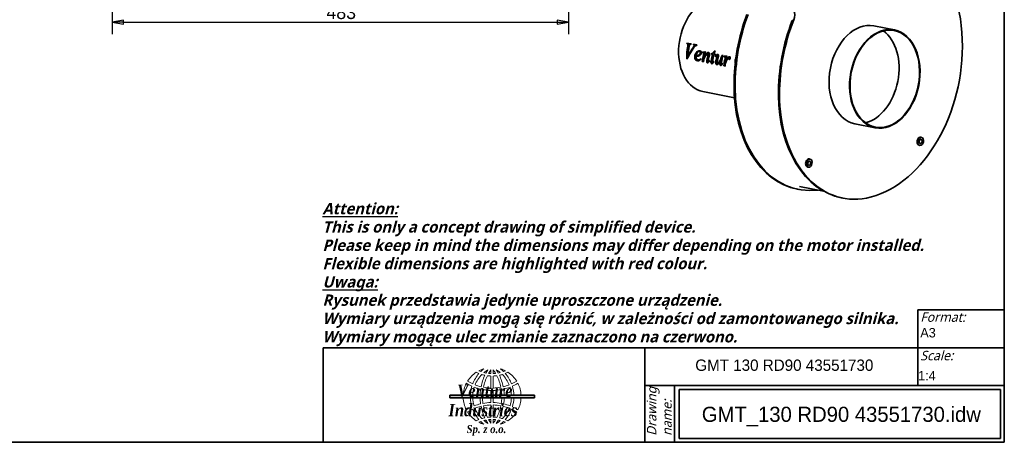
# Model space of a CAD drawing. Header units: millimetres. Extents: x 66 to 1660, y 20 to 1168.
# Tile 5 of 6: x 619 to 1660, y 20 to 467. Entities that reach past the tile are written whole.
import ezdxf

# ---------------------------------------------------------------- set-up
doc = ezdxf.new("R2010")
doc.units = ezdxf.units.MM
doc.header["$LTSCALE"] = 4
for name, color, linetype, lineweight, true_color in [('Krawędzie widoczne(ISO)', 7, 'Continuous', 35, 0x262659), ('Kreskowanie', 7, 'Continuous', 9, 0x1e1e47), ('Symbole(ISO)', 7, 'Continuous', 25, 0x262659), ('Szkic(ISO)', 7, 'Continuous', 35, 0x262659), ('Wymiary(ISO)', 7, 'Continuous', 25, 0x262659)]:
    doc.layers.add(name, color=color, linetype=linetype, lineweight=lineweight, true_color=true_color)
doc.styles.add('1_5', font='txt')
doc.styles.add('Aktualny-ISO', font='arial.ttf')
doc.styles.add('STANDARDDużyTekst', font='txt')
doc.styles.add('Styl tekstu107', font='txt')
doc.styles.add('Styl tekstu118', font='txt')
doc.styles.add('Styl tekstu93', font='txt')
doc.styles.add('STYLE1', font='romai___.ttf', dxfattribs={"width": 1.1})
doc.dimstyles.new('X.XXX mała tolerancja', dxfattribs={"dimscale": 4, "dimtxt": 3.5, "dimasz": 3, "dimexe": 3.175, "dimexo": 0, "dimgap": 0.762, "dimtad": 1, "dimtoh": 1, "dimdec": 1, "dimrnd": 1e-08, "dimtxsty": 'STANDARDDużyTekst', "dimblk": 'Filled-2', "dimcen": 0.09, "dimdle": 10, "dimclrd": 256, "dimclre": 256, "dimclrt": 7, "dimadec": 1, "dimazin": 2, "dimtfac": 0.714286, "dimtdec": 3, "dimtmove": 0, "dimatfit": 3, "dimfxl": 1, "dimtolj": 1, "dimlwd": 25, "dimlwe": 25, "dimarcsym": 0})

# ---------------------------------------------------------------- blocks, each defined once
blk = doc.blocks.new('Ramki Ramka A3')
at = {"layer": 'Szkic(ISO)'}
for p, q in [((415, 292), (415, 5)), ((415, 5), (25, 5))]:
    blk.add_line(p, q, dxfattribs=at)
blk = doc.blocks.new('Tabelki rysunkowe Venture Industries Eng.')
at = {"layer": 'Kreskowanie', "true_color": 0x262659}
blk.add_hatch(color=179, dxfattribs=at).paths.add_polyline_path([(58.27, 28.29), (80.62, 28.29), (80.62, 28.93), (58.27, 28.93)])
at = {"layer": 'Szkic(ISO)'}
for p, q in [((204.78, 79.69), (204.78, 73.44)), ((204.78, 51.5), (181.97, 51.5)), ((181.97, 41.5), (181.97, 51.5)), ((204.78, 41.5), (204.78, 51.5)), ((24.77, 17.37), (24.77, 41.5)), ((24.77, 41.5), (24.77, 17.37)), ((24.77, 16.5), (24.77, 41.5)), ((109.77, 41.5), (24.77, 41.5)), ((109.77, 41.5), (109.77, 16.5)), ((109.77, 41.5), (204.78, 41.5)), ((181.97, 41.5), (181.97, 31.5)), ((204.78, 41.5), (204.78, 16.5)), ((109.77, 31.5), (204.78, 31.5)), ((117.62, 31.5), (117.62, 16.5)), ((58.27, 28.93), (58.27, 28.29)), ((58.27, 28.93), (80.62, 28.93)), ((80.62, 28.93), (80.62, 28.29)), ((118.87, 30.5), (203.78, 30.5)), ((118.87, 30.5), (118.87, 17.5)), ((203.78, 30.5), (203.78, 17.5)), ((58.27, 28.29), (80.62, 28.29)), ((204.78, 16.5), (24.77, 16.5)), ((203.78, 17.5), (118.87, 17.5))]:
    blk.add_line(p, q, dxfattribs=at)
at = {"layer": 'Szkic(ISO)', "linetype": 'Continuous', "lineweight": 18}
for p, q in [((69.13, 35.64), (69.13, 34.68)), ((69.13, 34.04), (69.13, 30.84)), ((69.77, 35.64), (69.77, 34.68)), ((69.77, 34.04), (69.77, 30.84)), ((69.13, 30.2), (69.13, 28.93)), ((69.77, 30.2), (69.77, 28.93)), ((69.13, 28.29), (69.13, 27.02)), ((69.13, 26.38), (69.13, 23.18)), ((69.77, 28.29), (69.77, 27.02)), ((69.77, 26.38), (69.77, 23.18)), ((69.13, 22.54), (69.13, 21.58)), ((69.77, 22.54), (69.77, 21.58))]:
    blk.add_line(p, q, dxfattribs=at)
for centre, radius, start, end in [((69.45, 28.61), 7.66, 123.064, 147.9863), ((73.07, 28.61), 9.37, 139.3253, 159.1213), ((72.64, 28.61), 8.3, 135.3863, 158.2323), ((69.45, 43.27), 9.24, 243.0925, 247.8395), ((69.45, 28.61), 7.66, 106.6644, 117.2822), ((69.45, 43.27), 8.6, 245.8924, 249.4485), ((73.07, 28.61), 9.37, 128.3884, 135.1285), ((79.39, 28.61), 13.13, 154.6397, 168.6669), ((69.45, 43.27), 9.24, 252.8985, 257.9585), ((79.07, 28.61), 12.18, 153.1177, 168.4164), ((72.64, 28.61), 8.3, 121.2034, 130.2254), ((69.45, 43.27), 8.6, 255.3964, 259.0826), ((79.39, 28.61), 13.13, 147.2722, 151.751), ((69.45, 43.27), 9.24, 262.2949, 268.0193), ((79.07, 28.61), 12.18, 144.7294, 149.8855), ((69.45, 43.27), 8.6, 263.9195, 267.8722), ((59.83, 28.61), 12.18, 30.1145, 35.2706), ((69.45, 43.27), 8.6, 272.1278, 276.0805), ((69.45, 43.27), 9.24, 271.9807, 277.7051), ((59.51, 28.61), 13.13, 28.249, 32.7278), ((66.26, 28.61), 8.3, 49.7746, 58.7966), ((59.83, 28.61), 12.18, 11.5836, 26.8823), ((69.45, 43.27), 8.6, 280.9174, 284.6036), ((69.45, 43.27), 9.24, 282.0415, 287.1015), ((59.51, 28.61), 13.13, 11.3331, 25.3603), ((65.83, 28.61), 9.37, 44.8715, 51.6116), ((69.45, 28.61), 7.66, 62.7178, 73.3356), ((66.26, 28.61), 8.3, 21.7677, 44.6137), ((69.45, 43.27), 8.6, 290.5515, 294.1076), ((69.45, 43.27), 9.24, 292.1605, 296.9075), ((65.83, 28.61), 9.37, 20.8787, 40.6747), ((69.45, 28.61), 7.66, 32.0137, 56.936), ((69.45, 28.61), 7.66, 152.7648, 177.612), ((69.45, 43.27), 13.07, 238.5794, 245.8835), ((69.45, 43.27), 12.43, 238.487, 245.6156), ((73.07, 28.61), 9.37, 163.0456, 178.0464), ((69.45, 43.27), 12.43, 248.6945, 256.3348), ((69.45, 43.27), 12.43, 283.6652, 291.3055), ((69.45, 43.27), 12.43, 294.3844, 301.513), ((69.45, 43.27), 13.07, 294.1165, 301.4206), ((65.83, 28.61), 9.37, 1.9536, 16.9544), ((69.45, 28.61), 7.66, 2.388, 27.2352), ((72.64, 28.61), 8.3, 162.6427, 177.7958), ((69.45, 43.27), 13.07, 248.7797, 256.5171), ((79.39, 28.61), 13.13, 171.4586, 178.6069), ((79.07, 28.61), 12.18, 171.422, 178.4973), ((69.45, 43.27), 13.07, 259.3378, 268.6001), ((69.45, 43.27), 12.43, 259.3079, 268.5282), ((69.45, 43.27), 12.43, 271.4718, 280.6921), ((69.45, 43.27), 13.07, 271.3999, 280.6622), ((59.83, 28.61), 12.18, 1.5027, 8.578), ((69.45, 43.27), 13.07, 283.4829, 291.2203), ((59.51, 28.61), 13.13, 1.3931, 8.5414), ((66.26, 28.61), 8.3, 2.2042, 17.3573), ((69.45, 28.61), 7.66, 182.388, 207.2352), ((73.07, 28.61), 9.37, 181.9536, 196.9544), ((72.64, 28.61), 8.3, 182.2042, 197.3573), ((69.45, 13.95), 13.07, 103.4829, 111.2203), ((69.45, 13.95), 12.43, 103.6652, 111.3055), ((79.39, 28.61), 13.13, 181.3931, 188.5414), ((79.39, 28.61), 13.13, 191.3331, 205.3603), ((79.07, 28.61), 12.18, 181.5027, 188.578), ((69.45, 13.95), 13.07, 91.3999, 100.6622), ((69.45, 13.95), 12.43, 91.4718, 100.6921), ((79.07, 28.61), 12.18, 191.5836, 206.8823), ((69.45, 13.95), 13.07, 79.3378, 88.6001), ((69.45, 13.95), 12.43, 79.3079, 88.5282), ((59.83, 28.61), 12.18, 333.1177, 348.4164), ((59.51, 28.61), 13.13, 334.6397, 348.6669), ((59.83, 28.61), 12.18, 351.422, 358.4973), ((69.45, 13.95), 12.43, 68.6945, 76.3348), ((59.51, 28.61), 13.13, 351.4586, 358.6069), ((69.45, 13.95), 13.07, 68.7797, 76.5171), ((66.26, 28.61), 8.3, 342.6427, 357.7958), ((65.83, 28.61), 9.37, 343.0456, 358.0464), ((69.45, 28.61), 7.66, 332.7648, 357.612), ((69.45, 13.95), 13.07, 114.1165, 121.4206), ((69.45, 13.95), 12.43, 114.3844, 121.513), ((69.45, 28.61), 7.66, 212.0137, 236.936), ((73.07, 28.61), 9.37, 200.8787, 220.6747), ((72.64, 28.61), 8.3, 201.7677, 224.6137), ((66.26, 28.61), 8.3, 315.3863, 338.2323), ((65.83, 28.61), 9.37, 319.3253, 339.1213), ((69.45, 28.61), 7.66, 303.064, 327.9863), ((69.45, 13.95), 12.43, 58.487, 65.6156), ((69.45, 13.95), 13.07, 58.5794, 65.8835), ((69.45, 13.95), 9.24, 112.1605, 116.9075), ((69.45, 13.95), 8.6, 110.5515, 114.1076), ((69.45, 28.61), 7.66, 242.7178, 253.3356), ((73.07, 28.61), 9.37, 224.8715, 231.6116), ((69.45, 13.95), 9.24, 102.0415, 107.1015), ((69.45, 13.95), 8.6, 100.9174, 104.6036), ((72.64, 28.61), 8.3, 229.7746, 238.7966), ((79.39, 28.61), 13.13, 208.249, 212.7278), ((69.45, 13.95), 9.24, 91.9807, 97.7051), ((69.45, 13.95), 8.6, 92.1278, 96.0805), ((79.07, 28.61), 12.18, 210.1145, 215.2706), ((69.45, 13.95), 9.24, 82.2949, 88.0193), ((69.45, 13.95), 8.6, 83.9195, 87.8722), ((59.83, 28.61), 12.18, 324.7294, 329.8855), ((59.51, 28.61), 13.13, 327.2722, 331.751), ((66.26, 28.61), 8.3, 301.2034, 310.2254), ((69.45, 13.95), 8.6, 75.3964, 79.0826), ((69.45, 13.95), 9.24, 72.8985, 77.9585), ((65.83, 28.61), 9.37, 308.3884, 315.1285), ((69.45, 28.61), 7.66, 286.6644, 297.2822), ((69.45, 13.95), 8.6, 65.8924, 69.4485), ((69.45, 13.95), 9.24, 63.0925, 67.8395)]:
    blk.add_arc(centre, radius, start, end, dxfattribs=at)
at = {"layer": 'Symbole(ISO)', "color": 7, "char_height": 2.5, "width": 13.548, "attachment_point": 1, "style": 'Aktualny-ISO'}
for s, insert in [('\\fTrebuchet MS|b0|i1;\\H2.5000;Format:', (182.58, 50.87)), ('\\fTrebuchet MS|b0|i1;\\H2.5000;Scale:', (182.58, 40.69))]:
    blk.add_mtext(s, dxfattribs=dict(at, insert=insert))
at = {"layer": 'Symbole(ISO)', "color": 7, "char_height": 3.2982, "attachment_point": 7, "style": 'STYLE1'}
for s, insert in [('\\fGaramond|b1|i1;\\W1.00;\\H3.2982;Venture', (60.22, 28.4)), ('\\fGaramond|b1|i1;\\W1.00;\\H3.2982;Industries', (57.9, 23.32))]:
    blk.add_mtext(s, dxfattribs=dict(at, insert=insert))
at = {"layer": 'Symbole(ISO)', "color": 7, "insert": (110.36, 18.22), "char_height": 2.5, "width": 16.2038, "attachment_point": 1, "rotation": 90, "line_spacing_factor": 0.968047, "style": '1_5'}
blk.add_mtext('\\fTrebuchet MS|b0|i1;\\H2.5000;Drawing name:', dxfattribs=at)
at = {"layer": 'Symbole(ISO)', "color": 7, "insert": (62.71, 21.08), "char_height": 2.1357, "width": 12.9156, "attachment_point": 1}
blk.add_mtext('\\fGaramond|b1|i1;\\H2.1357;Sp. z o.o.', dxfattribs=at)
at = {"layer": 'Symbole(ISO)', "color": 7}
for tag, p, height, style in [('Rozmiar_arkusza_001', (182.58, 44.24), 2.5, 'Styl tekstu107'), ('Dodatkowy_Opis:_001', (123.12, 35.4), 3, 'Styl tekstu93'), ('Podziałka:_001', (182.01, 32.89), 2.5, 'Styl tekstu107'), ('NAZWA_PLIKU_001', (124.85, 21.91), 4, 'Styl tekstu118')]:
    blk.add_attdef(tag, p, '', height=height, dxfattribs=dict(at, style=style))
blk = doc.blocks.new('Filled-2')
at = {"color": 0}
for p, q in [((0, 0), (-1, 0.167)), ((-1, 0.167), (-1, -0.167)), ((-1, 0), (0, 0)), ((-1, -0.167), (0, 0))]:
    blk.add_line(p, q, dxfattribs=at)
at = {"color": 0, "flags": 128}
blk.add_lwpolyline([(-1, -0.167), (0, 0), (-1, 0.167), (-1, -0.167)], dxfattribs=at)
at = {"color": 0}
blk.add_solid([(-1, -0.167), (0, 0), (-1, 0.167), (-1, -0.167)], dxfattribs=at)
blk = doc.blocks.new('*D17')
at = {"layer": 'Defpoints', "color": 0, "linetype": 'Continuous', "transparency": 16777216}
for p in [(717, 856), (1199.5, 743.5), (1199.5, 464.5)]:
    blk.add_point(p, dxfattribs=at)
at = {"layer": 'Wymiary(ISO)', "color": 179, "linetype": 'Continuous', "lineweight": 25, "true_color": 0x262658, "transparency": 16777216}
for p, q in [((717, 856), (717, 451.8)), ((1199.5, 743.5), (1199.5, 451.8)), ((729, 464.5), (1187.5, 464.5))]:
    blk.add_line(p, q, dxfattribs=at)
at = {"layer": 'Wymiary(ISO)', "color": 179, "linetype": 'Continuous', "lineweight": 25, "true_color": 0x262658, "transparency": 16777216, "xscale": 12, "yscale": 12, "zscale": 12, "rotation": 180}
blk.add_blockref('Filled-2', (717, 464.5), dxfattribs=at)
at = {"layer": 'Wymiary(ISO)', "color": 179, "linetype": 'Continuous', "lineweight": 25, "true_color": 0x262658, "transparency": 16777216, "xscale": 12, "yscale": 12, "zscale": 12}
blk.add_blockref('Filled-2', (1199.5, 464.5), dxfattribs=at)
at = {"layer": 'Wymiary(ISO)', "color": 7, "linetype": 'Continuous', "lineweight": 25, "transparency": 16777216, "insert": (943.6, 481.8), "char_height": 14, "attachment_point": 1, "style": 'STANDARDDużyTekst'}
blk.add_mtext('\\A1;483', dxfattribs=at)

msp = doc.modelspace()

# ---------------------------------------------------------------- linework, layer by layer
at = {"layer": 'Krawędzie widoczne(ISO)'}
for p, q in [((1436.48, 466.35), (1435.98, 466.38)), ((1436.45, 466.29), (1435.98, 466.38)), ((1522.12, 460.44), (1543.8, 456.2)), ((1324.68, 441.94), (1324.36, 442)), ((1324.82, 441.95), (1324.36, 442)), ((1324.51, 442.42), (1329.17, 441.51)), ((1325.14, 441.89), (1324.82, 441.95)), ((1331.83, 440.58), (1331.37, 440.63)), ((1331.54, 441.05), (1335.08, 440.36)), ((1332.44, 438.92), (1331.98, 438.95)), ((1326.38, 429.42), (1325.91, 429.3)), ((1334.76, 428.6), (1334.29, 428.49)), ((1341.72, 432.37), (1341.25, 432.33)), ((1343.4, 427.81), (1342.93, 427.72)), ((1344.1, 432.95), (1344.25, 432.96)), ((1350.87, 430.72), (1350.4, 430.68)), ((1351.73, 430.42), (1350.4, 430.68)), ((1350.98, 431.18), (1350.51, 431.15)), ((1352.2, 430.46), (1350.87, 430.72)), ((1352.2, 430.46), (1351.73, 430.42)), ((1353.59, 430.19), (1353.12, 430.15)), ((1354.35, 429.91), (1353.12, 430.15)), ((1353.35, 430.9), (1354.55, 430.66)), ((1354.39, 430.03), (1353.59, 430.19)), ((1353.98, 434.15), (1354.36, 434.08)), ((1355.05, 428.38), (1354.58, 428.32)), ((1356.66, 430.13), (1356.19, 430.1)), ((1361.66, 428.38), (1361.19, 428.34)), ((1361.45, 429.31), (1362.77, 429.06)), ((1364.5, 428), (1364.03, 427.97)), ((1365.57, 427.71), (1365.1, 427.67)), ((1324.78, 425.78), (1324.35, 425.62)), ((1324.67, 425.56), (1324.35, 425.62)), ((1341.2, 422.95), (1340.73, 422.78)), ((1342.03, 422.52), (1340.73, 422.78)), ((1342.06, 422.78), (1341.2, 422.95)), ((1347.79, 422.7), (1347.32, 422.55)), ((1352.47, 421.88), (1352, 421.72)), ((1360.73, 424.52), (1360.26, 424.43)), ((1363.99, 418.49), (1363.52, 418.33)), ((1364.85, 418.07), (1363.52, 418.33)), ((1364.88, 418.32), (1363.99, 418.49)), ((1366.03, 422.97), (1365.55, 422.87)), ((1369.23, 425.94), (1368.76, 425.89)), ((1341.54, 391.1), (1374.84, 384.6)), ((1375.08, 384.55), (1375.08, 384.55)), ((1501.92, 357.06), (1523.61, 352.82)), ((1570.82, 334.14), (1570.11, 334.28)), ((1572.48, 342.64), (1571.78, 342.78)), ((1454.63, 319.62), (1453.93, 319.76)), ((1452.97, 311.12), (1452.26, 311.26)), ((1441.37, 287.74), (1441.61, 287.7)), ((1442.55, 287.51), (1441.61, 287.7)), ((1469.01, 285.74), (1443.57, 290.71)), ((1489.01, 278.44), (1488.28, 278.58)), ((1489.22, 278.4), (1489.45, 278.35))]:
    msp.add_line(p, q, dxfattribs=at)
for centre, major_axis, start_param, end_param in [((1507.31, 417.63), (29.4, 150.49), 4.9869491, 6.5577455), ((1351.13, 440.17), (-9.59, -49.07), 3.603608, 6.2831853), ((1431.41, 470.81), (1.92, 9.81), 4.4504398, 6.5577455), ((1481.38, 418.48), (-29.01, -148.53), 4.4765205, 4.9860947), ((1482.56, 418.25), (-29.01, -148.53), 4.4771885, 4.9964617), ((1528.28, 409.31), (-29.01, -148.53), 4.4564438, 4.9964617), ((1529.46, 409.08), (29.01, 148.53), 1.3088472, 1.844502), ((1528.76, 409.22), (-29.01, -148.53), 4.4504398, 4.4564438), ((1512.02, 408.75), (-10.1, -51.69), 3.1415927, 6.2831853), ((1512.02, 408.75), (-9.97, -51.04), 0.3113522, 2.8302404), ((1514.38, 419.01), (-27.48, -140.67), 0.2745602, 1.8453565), ((1466.29, 415.33), (-24.92, -127.59), 4.9843934, 6.2831853), ((1467.47, 415.1), (-24.92, -127.59), 4.9964617, 6.5101274), ((1513.2, 406.17), (-24.92, -127.59), 4.9964617, 6.2831853), ((1514.38, 405.94), (-24.92, -127.59), 4.9843934, 6.5577455), ((1570.95, 338.53), (-0.83, -4.25), 3.1415926, 6.2831853), ((1453.09, 315.51), (-0.83, -4.25), 3.1415926, 6.2831853), ((1466.53, 415.29), (-24.92, -127.59), 6.2831754, 6.2831853)]:
    msp.add_ellipse(centre, major_axis=major_axis, ratio=0.6934853, start_param=start_param, end_param=end_param, dxfattribs=at)
for centre, major_axis in [((1533.7, 404.51), (-10.1, -51.69)), ((1533.7, 404.51), (9.97, 51.04)), ((1571.65, 338.39), (0.83, 4.25)), ((1571.65, 338.39), (0.42, 2.16)), ((1453.8, 315.37), (0.83, 4.25)), ((1453.8, 315.37), (0.42, 2.16))]:
    msp.add_ellipse(centre, major_axis=major_axis, ratio=0.6934853, dxfattribs=at)
for points in [[(1324.35, 425.62), (1324.27, 429.98), (1324.65, 434.5), (1325.47, 439.02)], [(1324.36, 442), (1324.41, 442.14), (1324.46, 442.28), (1324.51, 442.42)], [(1324.82, 425.85), (1324.75, 430.13), (1325.12, 434.57), (1325.93, 439.01)], [(1324.82, 441.95), (1324.87, 442.08), (1324.91, 442.21), (1324.96, 442.34)], [(1325.47, 439.02), (1325.59, 439.71), (1325.67, 440.18), (1325.7, 440.42)], [(1327.03, 438.96), (1326.42, 435.73), (1326.05, 432.49), (1325.91, 429.3)], [(1325.91, 429.3), (1327.36, 431.89), (1329, 434.52), (1330.82, 437.15)], [(1325.93, 439.01), (1326.05, 439.69), (1326.14, 440.15), (1326.17, 440.39)], [(1326.38, 429.42), (1327.83, 431.97), (1329.47, 434.56), (1331.28, 437.15)], [(1327.39, 440.45), (1327.31, 440.28), (1327.18, 439.79), (1327.03, 438.96)], [(1328.66, 441.14), (1328.78, 441.13), (1328.9, 441.12), (1329.02, 441.1)], [(1329.17, 441.51), (1329.12, 441.37), (1329.06, 441.23), (1329.01, 441.09)], [(1330.82, 437.15), (1331.41, 438), (1331.81, 438.6), (1331.98, 438.95)], [(1331.28, 437.15), (1331.87, 437.99), (1332.27, 438.58), (1332.44, 438.92)], [(1331.37, 440.63), (1331.43, 440.77), (1331.48, 440.91), (1331.54, 441.05)], [(1331.83, 440.58), (1331.88, 440.71), (1331.94, 440.84), (1331.99, 440.96)], [(1331.98, 438.95), (1332.1, 439.18), (1332.17, 439.39), (1332.19, 439.58)], [(1332.44, 438.92), (1332.56, 439.15), (1332.63, 439.36), (1332.65, 439.55)], [(1334.92, 439.93), (1334.63, 439.95), (1334.4, 439.92), (1334.22, 439.84)], [(1335.08, 440.36), (1335.02, 440.22), (1334.97, 440.08), (1334.92, 439.93)], [(1331.34, 436.75), (1328.73, 432.97), (1326.51, 429.19), (1324.67, 425.56)], [(1334.29, 428.49), (1334.26, 428.09), (1334.26, 427.77), (1334.27, 427.5)], [(1337.06, 428.72), (1336.4, 428.52), (1335.48, 428.44), (1334.29, 428.49)], [(1334.34, 429.06), (1335.22, 429.02), (1335.93, 429.12), (1336.48, 429.34)], [(1336.94, 428.68), (1336.36, 428.59), (1335.63, 428.56), (1334.76, 428.6)], [(1336.36, 429.25), (1336.19, 429.22), (1336.03, 429.19), (1335.86, 429.16)], [(1336.36, 429.25), (1336.57, 429.3), (1336.77, 429.36), (1336.95, 429.43)], [(1339.34, 430.2), (1338.81, 429.51), (1338.05, 429.01), (1337.06, 428.72)], [(1337.58, 433.6), (1337.74, 433.61), (1337.89, 433.62), (1338.05, 433.63)], [(1338.4, 433.61), (1338.28, 433.64), (1338.16, 433.64), (1338.05, 433.63)], [(1340, 432.01), (1339.96, 431.33), (1339.75, 430.73), (1339.34, 430.2)], [(1340.73, 422.78), (1341.04, 425.14), (1341.49, 427.55), (1342.08, 429.97)], [(1341.2, 432.79), (1342.22, 432.85), (1343.23, 432.91), (1344.25, 432.96)], [(1341.25, 432.33), (1341.23, 432.49), (1341.22, 432.64), (1341.2, 432.79)], [(1341.2, 422.95), (1341.51, 425.27), (1341.96, 427.65), (1342.55, 430.04)], [(1341.57, 432.34), (1341.47, 432.34), (1341.36, 432.33), (1341.25, 432.33)], [(1341.93, 432.32), (1341.87, 432.34), (1341.75, 432.34), (1341.57, 432.34)], [(1341.72, 432.37), (1341.7, 432.52), (1341.69, 432.67), (1341.67, 432.82)], [(1342.04, 432.38), (1341.94, 432.37), (1341.83, 432.37), (1341.72, 432.37)], [(1342.4, 432.36), (1342.34, 432.37), (1342.22, 432.38), (1342.04, 432.38)], [(1342.08, 429.97), (1342.29, 430.84), (1342.42, 431.37), (1342.43, 431.56)], [(1342.55, 430.04), (1342.76, 430.9), (1342.89, 431.42), (1342.9, 431.61)], [(1344.25, 432.96), (1343.74, 431.21), (1343.29, 429.46), (1342.93, 427.72)], [(1344.1, 432.95), (1343.79, 432.94), (1343.47, 432.92), (1343.16, 432.9)], [(1345.74, 424.42), (1346.05, 425.94), (1346.42, 427.48), (1346.85, 429.03)], [(1346.73, 431.03), (1346.55, 431.07), (1346.34, 431.01), (1346.08, 430.86)], [(1346.21, 424.55), (1346.52, 426.05), (1346.89, 427.57), (1347.32, 429.1)], [(1346.57, 431.04), (1346.73, 431.05), (1346.88, 431.07), (1347.04, 431.08)], [(1346.85, 429.03), (1347.01, 429.61), (1347.11, 430.07), (1347.12, 430.4)], [(1348.17, 428.65), (1347.73, 427.04), (1347.35, 425.45), (1347.03, 423.87)], [(1347.2, 431.07), (1347.15, 431.08), (1347.09, 431.09), (1347.04, 431.08)], [(1347.32, 429.1), (1347.48, 429.67), (1347.58, 430.12), (1347.59, 430.45)], [(1348.53, 430.52), (1348.5, 430.03), (1348.38, 429.41), (1348.17, 428.65)], [(1350.14, 423.74), (1350.55, 425.94), (1351.08, 428.18), (1351.73, 430.42)], [(1350.4, 430.68), (1350.44, 430.84), (1350.47, 430.99), (1350.51, 431.15)], [(1350.61, 423.87), (1351.02, 426.04), (1351.55, 428.25), (1352.2, 430.46)], [(1350.87, 430.72), (1350.9, 430.87), (1350.94, 431.03), (1350.98, 431.18)], [(1353.12, 430.15), (1352.45, 427.87), (1351.9, 425.6), (1351.48, 423.36)], [(1354.36, 434.08), (1354, 433.02), (1353.66, 431.96), (1353.35, 430.9)], [(1354.55, 430.66), (1354.48, 430.41), (1354.42, 430.16), (1354.35, 429.91)], [(1354.58, 428.32), (1355.09, 429.17), (1355.63, 429.76), (1356.19, 430.1)], [(1354.84, 428), (1354.75, 428.1), (1354.66, 428.21), (1354.58, 428.32)], [(1355.05, 428.38), (1355.56, 429.21), (1356.1, 429.79), (1356.66, 430.13)], [(1355.1, 428.32), (1355.08, 428.34), (1355.06, 428.36), (1355.05, 428.38)], [(1355.29, 423.68), (1355.56, 424.86), (1355.86, 426.04), (1356.2, 427.23)], [(1355.77, 423.8), (1356.03, 424.96), (1356.33, 426.13), (1356.67, 427.3)], [(1356.18, 429.26), (1356.34, 429.27), (1356.49, 429.29), (1356.65, 429.3)], [(1356.19, 430.1), (1356.62, 430.37), (1357, 430.47), (1357.34, 430.4)], [(1356.2, 427.23), (1356.44, 428.08), (1356.58, 428.62), (1356.59, 428.85)], [(1357.55, 426.79), (1357.2, 425.57), (1356.89, 424.35), (1356.61, 423.14)], [(1356.8, 429.29), (1356.75, 429.3), (1356.7, 429.3), (1356.65, 429.3)], [(1356.66, 430.13), (1356.89, 430.27), (1357.1, 430.36), (1357.31, 430.41)], [(1356.67, 427.3), (1356.91, 428.14), (1357.05, 428.67), (1357.06, 428.89)], [(1358.05, 429.04), (1358.03, 428.6), (1357.85, 427.85), (1357.55, 426.79)], [(1362.77, 429.06), (1362.07, 426.71), (1361.49, 424.37), (1361.05, 422.06)], [(1361.19, 428.34), (1361.27, 428.67), (1361.36, 428.99), (1361.45, 429.31)], [(1361.66, 428.38), (1361.73, 428.67), (1361.81, 428.95), (1361.89, 429.23)], [(1363.94, 428.43), (1364.95, 428.46), (1365.95, 428.49), (1366.96, 428.53)], [(1364.03, 427.97), (1364, 428.12), (1363.97, 428.28), (1363.94, 428.43)], [(1364.67, 427.95), (1364.55, 427.97), (1364.34, 427.98), (1364.03, 427.97)], [(1364.5, 428), (1364.47, 428.15), (1364.44, 428.3), (1364.41, 428.45)], [(1365.14, 427.99), (1365.02, 428.01), (1364.81, 428.01), (1364.5, 428)], [(1365.1, 427.67), (1364.99, 427.82), (1364.85, 427.91), (1364.67, 427.95)], [(1364.85, 425.46), (1365.06, 426.3), (1365.19, 426.91), (1365.21, 427.27)], [(1365.21, 427.27), (1365.21, 427.43), (1365.18, 427.56), (1365.1, 427.67)], [(1365.57, 427.71), (1365.46, 427.86), (1365.32, 427.95), (1365.14, 427.99)], [(1365.32, 425.53), (1365.53, 426.36), (1365.66, 426.95), (1365.68, 427.32)], [(1366.96, 428.53), (1366.41, 426.63), (1365.94, 424.74), (1365.55, 422.87)], [(1365.55, 422.87), (1366.56, 425.07), (1367.58, 426.59), (1368.47, 427.4)], [(1365.68, 427.32), (1365.68, 427.47), (1365.65, 427.6), (1365.57, 427.71)], [(1366.03, 422.97), (1367.03, 425.14), (1368.06, 426.64), (1368.94, 427.43)], [(1368.47, 427.4), (1368.98, 427.85), (1369.39, 428.05), (1369.69, 427.99)], [(1368.94, 427.43), (1369.26, 427.71), (1369.54, 427.89), (1369.77, 427.97)], [(1370.25, 426.94), (1370.22, 426.41), (1370.09, 425.92), (1369.87, 425.48)], [(1339.37, 425.52), (1338.08, 423.92), (1336.88, 423.26), (1335.63, 423.51)], [(1337.26, 423.71), (1336.88, 423.61), (1336.49, 423.6), (1336.1, 423.68)], [(1337.84, 424.79), (1337.68, 424.74), (1337.52, 424.69), (1337.36, 424.63)], [(1339.18, 425.9), (1339.24, 425.77), (1339.31, 425.64), (1339.37, 425.52)], [(1342.31, 424.4), (1342.21, 423.77), (1342.11, 423.14), (1342.03, 422.52)], [(1342.97, 426.47), (1342.69, 425.85), (1342.47, 425.16), (1342.31, 424.4)], [(1345.52, 422.53), (1345.49, 422.91), (1345.55, 423.54), (1345.74, 424.42)], [(1345.99, 422.68), (1345.96, 423.06), (1346.02, 423.68), (1346.21, 424.55)], [(1347.09, 421.7), (1346.79, 421.47), (1346.52, 421.38), (1346.27, 421.43)], [(1346.93, 421.59), (1346.86, 421.58), (1346.8, 421.59), (1346.74, 421.6)], [(1347.03, 423.87), (1346.92, 423.32), (1346.88, 422.99), (1346.89, 422.87)], [(1348.4, 423.61), (1347.94, 422.67), (1347.51, 422.04), (1347.09, 421.7)], [(1347.11, 422.45), (1347.17, 422.44), (1347.24, 422.47), (1347.32, 422.55)], [(1347.65, 422.61), (1347.49, 422.56), (1347.33, 422.5), (1347.18, 422.45)], [(1347.32, 422.55), (1347.57, 422.82), (1347.83, 423.26), (1348.12, 423.89)], [(1347.65, 422.61), (1347.69, 422.62), (1347.74, 422.65), (1347.79, 422.7)], [(1347.79, 422.7), (1347.98, 422.91), (1348.18, 423.21), (1348.39, 423.62)], [(1348.12, 423.89), (1348.21, 423.8), (1348.3, 423.7), (1348.4, 423.61)], [(1349.95, 421.84), (1349.92, 422.27), (1349.98, 422.9), (1350.14, 423.74)], [(1350.42, 422), (1350.39, 422.42), (1350.45, 423.04), (1350.61, 423.87)], [(1351.76, 420.76), (1351.48, 420.55), (1351.19, 420.47), (1350.87, 420.53)], [(1351.48, 423.36), (1351.32, 422.6), (1351.26, 422.1), (1351.28, 421.86)], [(1351.65, 420.68), (1351.55, 420.67), (1351.45, 420.68), (1351.34, 420.7)], [(1351.52, 421.43), (1351.65, 421.41), (1351.81, 421.5), (1352, 421.72)], [(1352.12, 421.6), (1351.96, 421.55), (1351.8, 421.49), (1351.64, 421.44)], [(1353.05, 422.68), (1352.6, 421.72), (1352.18, 421.08), (1351.76, 420.76)], [(1352, 421.72), (1352.11, 421.86), (1352.35, 422.29), (1352.75, 423.02)], [(1352.12, 421.6), (1352.22, 421.63), (1352.34, 421.73), (1352.47, 421.88)], [(1352.47, 421.88), (1352.56, 421.98), (1352.73, 422.27), (1352.99, 422.74)], [(1352.75, 423.02), (1352.85, 422.91), (1352.95, 422.79), (1353.05, 422.68)], [(1354.97, 421.03), (1354.92, 421.62), (1355.02, 422.5), (1355.29, 423.68)], [(1355.43, 421.18), (1355.39, 421.77), (1355.49, 422.64), (1355.77, 423.8)], [(1356.61, 423.14), (1356.38, 422.15), (1356.29, 421.53), (1356.31, 421.26)], [(1357.02, 419.69), (1356.85, 419.65), (1356.69, 419.66), (1356.52, 419.69)], [(1357.58, 420.87), (1357.42, 420.81), (1357.26, 420.76), (1357.11, 420.71)], [(1359.51, 419.75), (1359.49, 420.02), (1359.5, 420.37), (1359.55, 420.79)], [(1359.55, 420.79), (1359.62, 421.32), (1359.81, 422.52), (1360.26, 424.43)], [(1359.98, 419.91), (1359.96, 420.18), (1359.97, 420.52), (1360.02, 420.94)], [(1360.02, 420.94), (1360.09, 421.46), (1360.28, 422.64), (1360.73, 424.52)], [(1361.01, 418.95), (1360.75, 418.73), (1360.49, 418.65), (1360.23, 418.7)], [(1360.89, 418.86), (1360.83, 418.85), (1360.76, 418.86), (1360.7, 418.87)], [(1361.05, 422.06), (1360.85, 421.03), (1360.78, 420.38), (1360.8, 420.1)], [(1362.1, 420.79), (1361.75, 419.9), (1361.39, 419.29), (1361.01, 418.95)], [(1361.54, 419.85), (1361.39, 419.79), (1361.23, 419.74), (1361.07, 419.69)], [(1361.82, 421.12), (1361.91, 421.01), (1362.01, 420.9), (1362.1, 420.79)], [(1363.52, 418.33), (1363.83, 420.67), (1364.27, 423.05), (1364.85, 425.46)], [(1363.99, 418.49), (1364.3, 420.8), (1364.74, 423.15), (1365.32, 425.53)], [(1365.02, 419.51), (1364.95, 419.02), (1364.9, 418.54), (1364.85, 418.07)], [(1365.35, 421.05), (1365.14, 420.19), (1365.04, 419.68), (1365.02, 419.51)], [(1365.93, 422.72), (1365.69, 422.23), (1365.5, 421.68), (1365.35, 421.05)], [(1367.54, 425.48), (1367.03, 424.78), (1366.48, 423.86), (1365.93, 422.72)], [(1368.26, 426.3), (1368.1, 426.21), (1367.85, 425.94), (1367.54, 425.48)], [(1368.54, 426.34), (1368.44, 426.36), (1368.34, 426.34), (1368.26, 426.3)], [(1368.41, 426.34), (1368.56, 426.36), (1368.72, 426.37), (1368.88, 426.39)], [(1368.7, 426.21), (1368.66, 426.28), (1368.61, 426.32), (1368.54, 426.34)], [(1368.76, 425.89), (1368.76, 426.04), (1368.74, 426.15), (1368.7, 426.21)], [(1369.01, 426.38), (1368.97, 426.39), (1368.92, 426.39), (1368.88, 426.39)], [(1369.17, 426.26), (1369.13, 426.33), (1369.08, 426.37), (1369.01, 426.38)], [(1369.23, 425.94), (1369.23, 426.09), (1369.21, 426.2), (1369.17, 426.26)], [(1369.87, 425.48), (1369.72, 425.14), (1369.52, 424.99), (1369.26, 425.05)], [(1375.65, 420.72), (1375.57, 421.22), (1375.52, 421.72), (1375.53, 422.2)], [(1375.53, 422.2), (1375.54, 423.61), (1375.81, 424.92), (1376.31, 426.11)]]:
    msp.add_open_spline(points, degree=3, dxfattribs=at)
for points, knots in [([(1325.7, 440.42), (1325.75, 440.79), (1325.7, 441.11), (1325.54, 441.39), (1325.38, 441.67), (1325.1, 441.85), (1324.68, 441.94)], [0, 0, 0, 0, 1, 1, 1, 2, 2, 2, 2]), ([(1326.17, 440.39), (1326.22, 440.76), (1326.16, 441.08), (1326, 441.35), (1325.84, 441.63), (1325.56, 441.81), (1325.14, 441.89)], [0, 0, 0, 0, 1, 1, 1, 2, 2, 2, 2]), ([(1329.01, 441.09), (1328.5, 441.18), (1328.14, 441.17), (1327.94, 441.07), (1327.73, 440.97), (1327.55, 440.76), (1327.39, 440.45)], [0, 0, 0, 0, 1, 1, 1, 2, 2, 2, 2]), ([(1334.22, 439.84), (1333.86, 439.68), (1333.5, 439.43), (1333.13, 439.06), (1332.76, 438.7), (1332.15, 437.92), (1331.34, 436.75)], [0, 0, 0, 0, 1, 1, 1, 2, 2, 2, 2]), ([(1332.19, 439.58), (1332.22, 439.8), (1332.18, 440), (1332.07, 440.19), (1331.96, 440.37), (1331.73, 440.52), (1331.37, 440.63)], [0, 0, 0, 0, 1, 1, 1, 2, 2, 2, 2]), ([(1332.65, 439.55), (1332.68, 439.76), (1332.64, 439.96), (1332.53, 440.15), (1332.43, 440.33), (1332.19, 440.48), (1331.83, 440.58)], [0, 0, 0, 0, 1, 1, 1, 2, 2, 2, 2]), ([(1332.85, 427.5), (1332.81, 428.69), (1333.06, 429.87), (1333.62, 431.02), (1334.17, 432.17), (1334.89, 433.02), (1335.74, 433.56), (1336.59, 434.1), (1337.44, 434.29), (1338.3, 434.12)], [0, 0, 0, 0, 1, 1, 1, 2, 2, 2, 3, 3, 3, 3]), ([(1335.63, 423.51), (1334.78, 423.67), (1334.11, 424.16), (1333.63, 424.96), (1333.14, 425.77), (1332.88, 426.62), (1332.85, 427.5)], [0, 0, 0, 0, 1, 1, 1, 2, 2, 2, 2]), ([(1333.32, 427.63), (1333.28, 428.8), (1333.53, 429.96), (1334.09, 431.09), (1334.64, 432.23), (1335.36, 433.06), (1336.21, 433.6), (1336.73, 433.92), (1337.25, 434.12), (1337.77, 434.18)], [0, 0, 0, 0, 1, 1, 1, 2, 2, 2, 2.6105042, 2.6105042, 2.6105042, 2.6105042]), ([(1336.1, 423.68), (1335.25, 423.84), (1334.58, 424.32), (1334.1, 425.12), (1333.61, 425.92), (1333.35, 426.75), (1333.32, 427.63)], [0, 0, 0, 0, 1, 1, 1, 2, 2, 2, 2]), ([(1334.27, 427.5), (1334.29, 426.79), (1334.5, 426.16), (1334.91, 425.59), (1335.31, 425.02), (1335.78, 424.69), (1336.31, 424.58)], [0, 0, 0, 0, 1, 1, 1, 2, 2, 2, 2]), ([(1337.93, 433.58), (1337.32, 433.7), (1336.64, 433.39), (1335.92, 432.64), (1335.19, 431.89), (1334.65, 430.7), (1334.34, 429.06)], [0, 0, 0, 0, 1, 1, 1, 2, 2, 2, 2]), ([(1336.48, 429.34), (1337.22, 429.64), (1337.77, 430.06), (1338.15, 430.61), (1338.53, 431.15), (1338.74, 431.7), (1338.77, 432.26)], [0, 0, 0, 0, 1, 1, 1, 2, 2, 2, 2]), ([(1336.95, 429.43), (1337.69, 429.72), (1338.24, 430.14), (1338.62, 430.68), (1339, 431.21), (1339.21, 431.76), (1339.24, 432.31)], [0, 0, 0, 0, 1, 1, 1, 2, 2, 2, 2]), ([(1338.77, 432.26), (1338.78, 432.6), (1338.72, 432.89), (1338.58, 433.13), (1338.43, 433.38), (1338.22, 433.53), (1337.93, 433.58)], [0, 0, 0, 0, 1, 1, 1, 2, 2, 2, 2]), ([(1338.3, 434.12), (1338.91, 434), (1339.36, 433.74), (1339.63, 433.33), (1339.9, 432.92), (1340.02, 432.48), (1340, 432.01)], [0, 0, 0, 0, 1, 1, 1, 2, 2, 2, 2]), ([(1339.24, 432.31), (1339.25, 432.64), (1339.19, 432.93), (1339.05, 433.17), (1338.9, 433.41), (1338.69, 433.56), (1338.4, 433.61)], [0, 0, 0, 0, 1, 1, 1, 2, 2, 2, 2]), ([(1342.43, 431.56), (1342.43, 431.73), (1342.39, 431.89), (1342.3, 432.05), (1342.2, 432.2), (1342.08, 432.29), (1341.93, 432.32)], [0, 0, 0, 0, 1, 1, 1, 2, 2, 2, 2]), ([(1342.9, 431.61), (1342.9, 431.77), (1342.86, 431.93), (1342.77, 432.09), (1342.67, 432.24), (1342.55, 432.33), (1342.4, 432.36)], [0, 0, 0, 0, 1, 1, 1, 2, 2, 2, 2]), ([(1342.93, 427.72), (1344.07, 429.71), (1345.05, 431.01), (1345.71, 431.6), (1346.37, 432.19), (1346.99, 432.43), (1347.56, 432.32)], [0, 0, 0, 0, 1, 1, 1, 2, 2, 2, 2]), ([(1346.08, 430.86), (1345.6, 430.59), (1345.08, 430.09), (1344.56, 429.35), (1344.04, 428.61), (1343.5, 427.65), (1342.97, 426.47)], [0, 0, 0, 0, 1, 1, 1, 2, 2, 2, 2]), ([(1343.4, 427.81), (1344.54, 429.77), (1345.52, 431.06), (1346.18, 431.64), (1346.62, 432.02), (1347.04, 432.25), (1347.44, 432.33)], [0, 0, 0, 0, 1, 1, 1, 1.6652522, 1.6652522, 1.6652522, 1.6652522]), ([(1347.12, 430.4), (1347.13, 430.56), (1347.09, 430.7), (1347.02, 430.82), (1346.94, 430.94), (1346.84, 431.01), (1346.73, 431.03)], [0, 0, 0, 0, 1, 1, 1, 2, 2, 2, 2]), ([(1347.59, 430.45), (1347.6, 430.61), (1347.57, 430.74), (1347.49, 430.86), (1347.41, 430.98), (1347.31, 431.05), (1347.2, 431.07)], [0, 0, 0, 0, 1, 1, 1, 2, 2, 2, 2]), ([(1347.56, 432.32), (1347.87, 432.25), (1348.11, 432.06), (1348.29, 431.72), (1348.48, 431.38), (1348.55, 430.98), (1348.53, 430.52)], [0, 0, 0, 0, 1, 1, 1, 2, 2, 2, 2]), ([(1350.51, 431.15), (1351.17, 431.27), (1351.74, 431.53), (1352.22, 431.92), (1352.71, 432.32), (1353.28, 433.07), (1353.98, 434.15)], [0, 0, 0, 0, 1, 1, 1, 2, 2, 2, 2]), ([(1350.98, 431.18), (1351.64, 431.29), (1352.21, 431.55), (1352.69, 431.94), (1353.14, 432.31), (1353.68, 432.98), (1354.32, 433.94)], [0, 0, 0, 0, 1, 1, 1, 1.9393338, 1.9393338, 1.9393338, 1.9393338]), ([(1356.33, 429.25), (1356.18, 429.28), (1356.03, 429.25), (1355.88, 429.16), (1355.73, 429.06), (1355.38, 428.68), (1354.84, 428)], [0, 0, 0, 0, 1, 1, 1, 2, 2, 2, 2]), ([(1356.59, 428.85), (1356.6, 428.94), (1356.57, 429.02), (1356.52, 429.11), (1356.46, 429.19), (1356.4, 429.24), (1356.33, 429.25)], [0, 0, 0, 0, 1, 1, 1, 2, 2, 2, 2]), ([(1356.76, 420.68), (1356.96, 420.64), (1357.21, 420.72), (1357.51, 420.91), (1357.81, 421.11), (1358.2, 421.61), (1358.7, 422.41), (1359.2, 423.22), (1359.63, 423.99), (1359.98, 424.72), (1360.32, 425.45), (1360.7, 426.66), (1361.19, 428.34)], [0, 0, 0, 0, 1, 1, 1, 2, 2, 2, 3, 3, 3, 4, 4, 4, 4]), ([(1357.06, 428.89), (1357.07, 428.98), (1357.04, 429.07), (1356.99, 429.15), (1356.93, 429.23), (1356.87, 429.28), (1356.8, 429.29)], [0, 0, 0, 0, 1, 1, 1, 2, 2, 2, 2]), ([(1357.34, 430.4), (1357.57, 430.36), (1357.76, 430.21), (1357.89, 429.95), (1358.02, 429.69), (1358.07, 429.39), (1358.05, 429.04)], [0, 0, 0, 0, 1, 1, 1, 2, 2, 2, 2]), ([(1360.26, 424.43), (1360.32, 424.56), (1360.39, 424.68), (1360.45, 424.81), (1360.8, 425.54), (1361.17, 426.72), (1361.66, 428.38)], [2.8237721, 2.8237721, 2.8237721, 2.8237721, 3, 3, 3, 4, 4, 4, 4]), ([(1369.69, 427.99), (1369.88, 427.96), (1370.03, 427.85), (1370.13, 427.67), (1370.23, 427.49), (1370.27, 427.25), (1370.25, 426.94)], [0, 0, 0, 0, 1, 1, 1, 2, 2, 2, 2]), ([(1336.31, 424.58), (1336.74, 424.5), (1337.13, 424.53), (1337.51, 424.69), (1337.89, 424.85), (1338.44, 425.25), (1339.18, 425.9)], [0, 0, 0, 0, 1, 1, 1, 2, 2, 2, 2]), ([(1337.84, 424.79), (1337.89, 424.8), (1337.93, 424.82), (1337.98, 424.84), (1338.29, 424.97), (1338.72, 425.25), (1339.27, 425.71)], [0.87588228, 0.87588228, 0.87588228, 0.87588228, 1, 1, 1, 1.82272592, 1.82272592, 1.82272592, 1.82272592]), ([(1346.27, 421.43), (1346.07, 421.47), (1345.89, 421.59), (1345.76, 421.78), (1345.62, 421.98), (1345.54, 422.23), (1345.52, 422.53)], [0, 0, 0, 0, 1, 1, 1, 2, 2, 2, 2]), ([(1346.74, 421.6), (1346.53, 421.64), (1346.36, 421.76), (1346.22, 421.95), (1346.09, 422.15), (1346.01, 422.39), (1345.99, 422.68)], [0, 0, 0, 0, 1, 1, 1, 2, 2, 2, 2]), ([(1346.89, 422.87), (1346.9, 422.76), (1346.92, 422.67), (1346.97, 422.58), (1347.02, 422.5), (1347.06, 422.46), (1347.11, 422.45)], [0, 0, 0, 0, 1, 1, 1, 2, 2, 2, 2]), ([(1350.87, 420.53), (1350.63, 420.58), (1350.42, 420.72), (1350.25, 420.96), (1350.08, 421.21), (1349.98, 421.5), (1349.95, 421.84)], [0, 0, 0, 0, 1, 1, 1, 2, 2, 2, 2]), ([(1351.34, 420.7), (1351.1, 420.75), (1350.89, 420.89), (1350.72, 421.13), (1350.54, 421.37), (1350.44, 421.66), (1350.42, 422)], [0, 0, 0, 0, 1, 1, 1, 2, 2, 2, 2]), ([(1351.28, 421.86), (1351.29, 421.74), (1351.32, 421.64), (1351.36, 421.56), (1351.41, 421.49), (1351.46, 421.44), (1351.52, 421.43)], [0, 0, 0, 0, 1, 1, 1, 2, 2, 2, 2]), ([(1356.05, 419.52), (1355.78, 419.57), (1355.53, 419.74), (1355.32, 420.02), (1355.11, 420.31), (1354.99, 420.64), (1354.97, 421.03)], [0, 0, 0, 0, 1, 1, 1, 2, 2, 2, 2]), ([(1356.52, 419.69), (1356.24, 419.74), (1356, 419.91), (1355.79, 420.19), (1355.58, 420.47), (1355.46, 420.8), (1355.43, 421.18)], [0, 0, 0, 0, 1, 1, 1, 2, 2, 2, 2]), ([(1360.26, 424.43), (1359.24, 422.39), (1358.49, 421.05), (1357.86, 420.37), (1357.22, 419.68), (1356.63, 419.4), (1356.05, 419.52)], [0, 0, 0, 0, 1, 1, 1, 2, 2, 2, 2]), ([(1356.31, 421.26), (1356.32, 421.1), (1356.36, 420.97), (1356.44, 420.87), (1356.52, 420.77), (1356.63, 420.7), (1356.76, 420.68)], [0, 0, 0, 0, 1, 1, 1, 2, 2, 2, 2]), ([(1357.58, 420.87), (1357.7, 420.91), (1357.84, 420.97), (1357.98, 421.06), (1358.28, 421.25), (1358.67, 421.74), (1359.17, 422.54), (1359.57, 423.17), (1359.92, 423.78), (1360.22, 424.36)], [0.5251656, 0.5251656, 0.5251656, 0.5251656, 1, 1, 1, 2, 2, 2, 2.7943553, 2.7943553, 2.7943553, 2.7943553]), ([(1360.23, 418.7), (1360.04, 418.74), (1359.88, 418.85), (1359.74, 419.05), (1359.61, 419.25), (1359.53, 419.48), (1359.51, 419.75)], [0, 0, 0, 0, 1, 1, 1, 2, 2, 2, 2]), ([(1360.7, 418.87), (1360.51, 418.91), (1360.34, 419.02), (1360.21, 419.22), (1360.08, 419.41), (1360, 419.65), (1359.98, 419.91)], [0, 0, 0, 0, 1, 1, 1, 2, 2, 2, 2]), ([(1360.8, 420.1), (1360.8, 419.97), (1360.83, 419.87), (1360.86, 419.8), (1360.89, 419.73), (1360.93, 419.69), (1360.99, 419.68)], [0, 0, 0, 0, 1, 1, 1, 2, 2, 2, 2]), ([(1360.99, 419.68), (1361.06, 419.67), (1361.14, 419.71), (1361.22, 419.81), (1361.31, 419.9), (1361.5, 420.34), (1361.82, 421.12)], [0, 0, 0, 0, 1, 1, 1, 2, 2, 2, 2]), ([(1361.54, 419.85), (1361.59, 419.86), (1361.64, 419.9), (1361.69, 419.96), (1361.76, 420.03), (1361.89, 420.31), (1362.1, 420.79)], [0.3759082, 0.3759082, 0.3759082, 0.3759082, 1, 1, 1, 1.7785066, 1.7785066, 1.7785066, 1.7785066]), ([(1369.26, 425.05), (1369.12, 425.07), (1369.01, 425.15), (1368.92, 425.29), (1368.83, 425.43), (1368.78, 425.63), (1368.76, 425.89)], [0, 0, 0, 0, 1, 1, 1, 2, 2, 2, 2]), ([(1369.63, 425.14), (1369.54, 425.18), (1369.46, 425.25), (1369.39, 425.35), (1369.3, 425.49), (1369.25, 425.69), (1369.23, 425.94)], [0.2376947, 0.2376947, 0.2376947, 0.2376947, 1, 1, 1, 2, 2, 2, 2])]:
    msp.add_open_spline(points, degree=3, knots=knots, dxfattribs=at)

# ---------------------------------------------------------------- block references
at = {"xscale": 4, "yscale": 4, "zscale": 4}
msp.add_blockref('Ramki Ramka A3', (0, 0), dxfattribs=at)
msp.add_blockref('Tabelki rysunkowe Venture Industries Eng.', (840.9, -46), dxfattribs=at).add_auto_attribs({'NAZWA_PLIKU_001': 'GMT_130 RD90 43551730.idw', 'Dodatkowy_Opis:_001': 'GMT 130 RD90 43551730', 'Rozmiar_arkusza_001': 'A3', 'Podziałka:_001': '1:4'})

# ---------------------------------------------------------------- texts
at = {"layer": 'Symbole(ISO)', "color": 7, "insert": (939.39, 273.23), "char_height": 12, "width": 643.3652, "attachment_point": 1, "line_spacing_factor": 0.968047, "style": 'STANDARDDużyTekst'}
msp.add_mtext('{\\fTrebuchet MS|b1|i1;\\H12.0000;\\LAttention:\\P\\l\\fTrebuchet MS|b1|i1;\\H12.0000;This is only a concept drawing of simplified device.\\PPlease keep in mind the dimensions may differ depending on the motor installed. \\PFlexible dimensions are highlighted with red colour.\\P\\fTrebuchet MS|b1|i1;\\H12.0000;\\LUwaga:\\P\\l\\fTrebuchet MS|b1|i1;\\H12.0000;Rysunek przedstawia jedynie uproszczone urządzenie.\\PWymiary urządzenia mogą się różnić, w zależności od zamontowanego silnika.\\PWymiary mogące ulec zmianie zaznaczono na czerwono.}', dxfattribs=at)

# ---------------------------------------------------------------- dimensions: what is measured, and where the dimension line sits
at = {"layer": 'Wymiary(ISO)', "color": 179, "linetype": 'Continuous', "lineweight": 25, "true_color": 0x262658}
dim = msp.add_linear_dim(base=(1199.45170442, 464.54592182), p1=(716.95170442, 856.04592517), p2=(1199.45170442, 743.54592517), dimstyle='X.XXX mała tolerancja', override={"dimgap": 0.762, "dimtoh": 0, "dimdec": 0, "dimtol": 0, "dimlim": 0, "dimtp": 0, "dimtm": 0, "dimtdec": 3, "dimtofl": 0, "dimatfit": 1}, dxfattribs=at)
dim.commit()
dim.dimension.update_dxf_attribs({"geometry": '*D17', "text_midpoint": (958.32170442, 464.54592182), "dimtype": 160})

doc.saveas('drawing.dxf')
